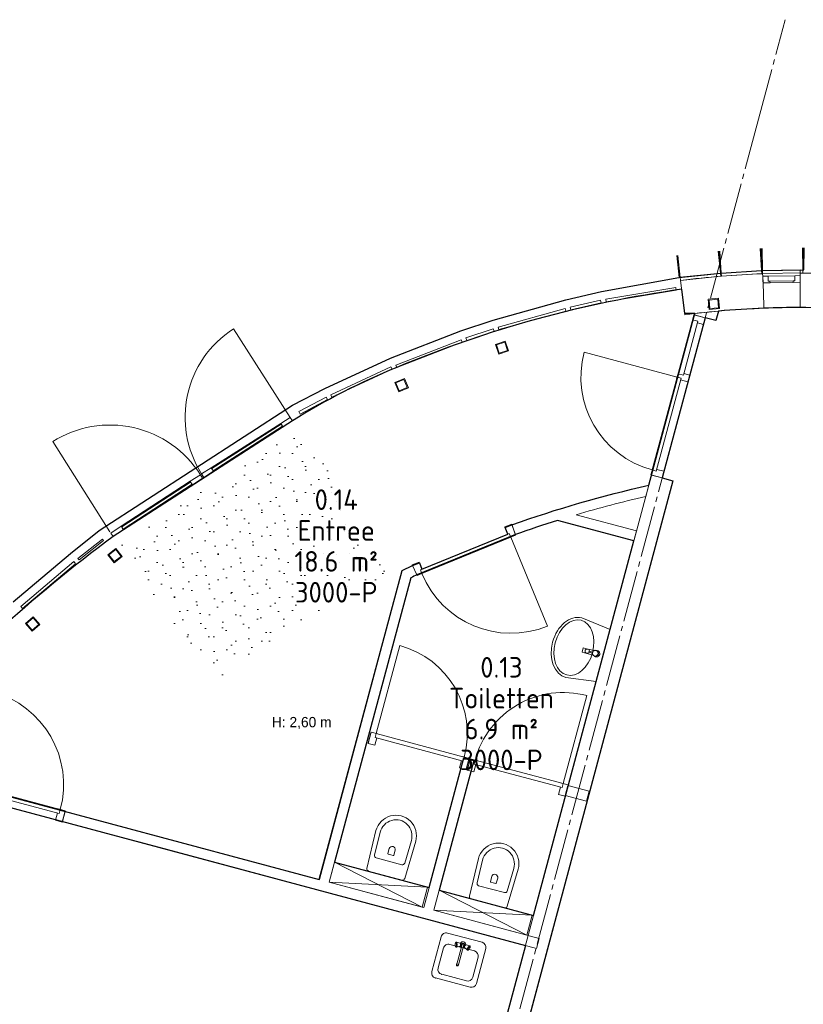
# Model space of a CAD drawing. Header units: millimetres. Extents: x -20518 to 270852, y -121463 to 37725.
# Tile 12 of 33: x 10146 to 17758, y 21804 to 31372. Entities that reach past the tile are written whole.
import ezdxf
from ezdxf.enums import TextEntityAlignment as Align

# ---------------------------------------------------------------- set-up
doc = ezdxf.new("R2010")
doc.units = ezdxf.units.MM
doc.linetypes.add('B0204', pattern=[650, 500, -50, 50, -50])
for name, color, linetype in [('21 Buitenwanden', 3, 'Continuous'), ('21 Buitenwanden Ramen', 7, 'Continuous'), ('22 C Binnenwanden', 2, 'Continuous'), ('22 C Binnenwanden Deuren', 7, 'Continuous'), ('23C Vloeren', 8, 'Continuous'), ('28 Draagconstructies', 5, 'Continuous'), ('74 Sanitair', 8, 'Continuous'), ('A Stramien', 8, 'Continuous'), ('Info Algemeen', 7, 'Continuous'), ('Tekst_dim Algemeen', 7, 'Continuous'), ('X-BT$1----_Ruimtegegevens', 7, 'Continuous')]:
    doc.layers.add(name, color=color, linetype=linetype)
doc.layers.add('BL$8-BVO-polylijn', color=160, linetype='Continuous', plot=False)
doc.layers.add('BL$8-GO--polylijnen', color=10, linetype='Continuous', plot=False)
for name, color, linetype, lineweight in [('X-BT$23A__RuimteElement', 7, 'Continuous', 0), ('X-BT$23F__RuimteElement', 7, 'Continuous', 0), ('X-BT$23m2_RuimteElement', 7, 'Continuous', 0), ('X-BT$23NR__Ruimtenummer', 1, 'Continuous', 0), ('X-BT$23P__Algemeen', 1, 'Continuous', 0)]:
    doc.layers.add(name, color=color, linetype=linetype, lineweight=lineweight)
doc.styles.add('GENERATED_STYLE_1', font='univcl.shx')
doc.styles.add('GENERATED_STYLE_2', font='arial.ttf')
doc.styles.add('Isocpeur', font='isocpeur.ttf')

# ---------------------------------------------------------------- blocks, each defined once
blk = doc.blocks.new('Wall_51_1', base_point=(65532.4, 30306))
at = {"layer": '21 Buitenwanden', "linetype": 'Continuous', "lineweight": 0, "flags": 128}
for points in [[(65924.4, 30313.4), (65532.4, 30306)], [(65532.4, 30306), (65533, 30276.1)], [(65533, 30276.1), (65924.9, 30283.4)], [(65924.4, 30313.4), (65924.9, 30283.4)]]:
    blk.add_lwpolyline(points, dxfattribs=at)
blk = doc.blocks.new('Wasbak 04 16_2')
at = {"layer": '74 Sanitair', "linetype": 'Continuous', "lineweight": 0}
for p, q in [((-262.2, 0), (-300.7, -294)), ((262.2, 0), (-262.2, 0)), ((300, -294), (262.2, 0)), ((-262, -0.4), (-262.2, -0.4)), ((-29.9, -78.3), (-25.7, -89.3)), ((-22.7, -95.1), (-22, -159.6)), ((22, -159.6), (22.7, -95.1)), ((25.7, -89.3), (29.9, -78.3)), ((262.2, -0.4), (262, -0.4)), ((-22, -159.6), (-22, -207.1)), ((-6, -142.1), (-6, -106.4)), ((-6, -142.1), (6, -142.1)), ((6, -142.1), (6, -106.4)), ((22, -207.1), (22, -159.6)), ((-22, -207.1), (22, -207.1))]:
    blk.add_line(p, q, dxfattribs=at)
for centre, radius in [((0, -79.5), 27.5), ((0, -160.6), 21)]:
    blk.add_circle(centre, radius, dxfattribs=at)
for centre, radius, start, end in [((0, -66.9), 32, 339.16747, 200.83253), ((0, -76.2), 27.5, 356.3287, 183.6713), ((0, -79.5), 27.5, 200.83253, 214.37486), ((0, -79.5), 27.5, 325.62514, 339.16747)]:
    blk.add_arc(centre, radius, start, end, dxfattribs=at)
blk.add_ellipse((0, -294), major_axis=(275, 0), ratio=0.680917, dxfattribs=at)
blk.add_ellipse((-0.7, -294), major_axis=(300, 0), ratio=0.713345, start_param=3.141593, end_param=6.283185, dxfattribs=at)
for p in [(-29.9, -78.3), (-22.7, -95.1), (25.7, -89.3)]:
    blk.add_point(p, dxfattribs=at)
blk = doc.blocks.new('Wall_195_1', base_point=(63349.9, 23766.6))
at = {"layer": '22 C Binnenwanden', "linetype": 'Continuous', "lineweight": 0, "flags": 128}
for points in [[(61227.8, 24387.1), (59649.1, 24810.1)], [(59623.2, 24713.5), (63336.9, 23718.4)], [(62242.5, 24115.2), (61324.4, 24361.2)], [(63362.8, 23814.9), (62339.1, 24089.3)], [(63362.8, 23814.9), (63336.9, 23718.4)]]:
    blk.add_lwpolyline(points, dxfattribs=at)
blk = doc.blocks.new('D1d blicht 1 zij bi h 16_2')
at = {"layer": '22 C Binnenwanden Deuren', "linetype": 'Continuous', "lineweight": 0}
for p, q in [((178.3, 0), (178.3, 934)), ((-805.7, 0), (-738.7, 0)), ((-805.7, 0), (-805.7, -114)), ((178.3, 0), (-755.7, 0)), ((-755.7, 0), (-755.7, -40)), ((228.3, 0), (161.3, 0)), ((178.3, -40), (178.3, 0)), ((211.3, 0), (211.3, -54)), ((738.7, 0), (228.3, 0)), ((738.7, 0), (805.7, 0)), ((755.7, 0), (755.7, -54)), ((805.7, -114), (805.7, 0)), ((-805.7, -7), (-805.7, -107)), ((-755.7, -40), (178.3, -40)), ((-738.7, -40), (-738.7, -114)), ((161.3, -40), (161.3, -114)), ((211.3, -54), (755.7, -54)), ((228.3, -54), (228.3, -114)), ((738.7, -54), (738.7, -114)), ((805.7, -7), (805.7, -107)), ((805.7, -7), (805.7, -107)), ((-805.7, -114), (-738.7, -114)), ((228.3, -114), (161.3, -114)), ((738.7, -114), (228.3, -114)), ((738.7, -114), (805.7, -114))]:
    blk.add_line(p, q, dxfattribs=at)
blk.add_arc((178.3, 0), 934, 90, 180, dxfattribs=at)
blk = doc.blocks.new('Wall_196_1', base_point=(59636.2, 24761.8))
at = {"layer": '22 C Binnenwanden', "linetype": 'Continuous', "lineweight": 0}
for p, q in [((57201.7, 25465.9), (57175.8, 25369.3)), ((57201.7, 25465.9), (57175.8, 25369.3)), ((58758.3, 25048.8), (58732.4, 24952.2))]:
    blk.add_line(p, q, dxfattribs=at)
at = {"layer": '22 C Binnenwanden', "linetype": 'Continuous', "lineweight": 0, "flags": 128}
for points in [[(56775.1, 25580.2), (56749.2, 25483.6)], [(57201.7, 25465.9), (56775.1, 25580.2)], [(56749.2, 25483.6), (57175.8, 25369.3)], [(59649.1, 24810.1), (58758.3, 25048.8)], [(58732.4, 24952.2), (59623.2, 24713.5)]]:
    blk.add_lwpolyline(points, dxfattribs=at)
at = {"layer": '22 C Binnenwanden', "linetype": 'Continuous', "lineweight": 0}
blk.add_point((57201.7, 25465.9), dxfattribs=at)
at = {"layer": '22 C Binnenwanden Deuren', "linetype": 'Continuous', "lineweight": 0, "xscale": -0.9999999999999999, "zscale": 1000, "rotation": 345.0000262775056}
blk.add_blockref('D1d blicht 1 zij bi h 16_2', (57981.8, 25264.1), dxfattribs=at)
blk = doc.blocks.new('R1b boven metaal 16_32')
at = {"layer": '21 Buitenwanden Ramen', "linetype": 'Continuous', "lineweight": 0}
for p, q in [((-182.8, 25), (-183.4, 55)), ((-183.4, 55), (183.4, 55)), ((-182.3, 0), (-130, 0)), ((-181, -65), (-182.3, 0)), ((-182.3, 0), (-182, -13)), ((-130, 0), (-130, -50)), ((-130, 0), (130, 0)), ((130, -50), (130, 0)), ((130, 0), (182.3, 0)), ((182.3, 0), (181, -65)), ((182.3, 0), (182, -13)), ((183.4, 55), (182.8, 25)), ((-182, -13), (-181.5, -41)), ((-181.5, -41), (-181.3, -51)), ((-181.3, -51), (-181, -65)), ((-113, -65), (-181, -65)), ((-130, -50), (-113, -50)), ((-130, -50), (130, -50)), ((-130, -50), (130, -50)), ((-113, -50), (-113, -65)), ((113, -65), (-113, -65)), ((113, -65), (113, -50)), ((113, -50), (130, -50)), ((181, -65), (113, -65)), ((181.3, -51), (181, -65)), ((181.5, -41), (181.3, -51)), ((182, -13), (181.5, -41))]:
    blk.add_line(p, q, dxfattribs=at)
blk.add_arc((0, -9253.5), 8944.3, 88.87151, 91.12849, dxfattribs=at)
blk.add_arc((0, -9253.5), 8944.3, 88.87151, 91.12849, dxfattribs=at)
blk = doc.blocks.new('Wall_233_1', base_point=(66106.6, 30278.9))
at = {"layer": '21 Buitenwanden', "linetype": 'Continuous', "lineweight": 0}
for p, q in [((65534, 30274.7), (65534.9, 30249.7)), ((65534.9, 30249.7), (65535.4, 30236.7)), ((65535.4, 30236.7), (65536.5, 30208.7)), ((65899.5, 30281.5), (65899.4, 30256.5)), ((65899.4, 30256.5), (65899.4, 30243.5)), ((65899.4, 30243.5), (65899.4, 30215.5)), ((65536.5, 30208.7), (65536.9, 30198.7)), ((65536.9, 30198.7), (65537.4, 30184.7)), ((65537.4, 30184.7), (65545.9, 29963.9)), ((65899.4, 30191.5), (65899.1, 29970.5)), ((65899.4, 30215.5), (65899.4, 30205.5)), ((65899.4, 30205.5), (65899.4, 30191.5)), ((65545.9, 29963.9), (65546.4, 29951.4)), ((65546.4, 29951.4), (65546.9, 29938.9)), ((65899.1, 29970.5), (65899.1, 29958)), ((65899.1, 29958), (65899.1, 29945.5))]:
    blk.add_line(p, q, dxfattribs=at)
at = {"layer": '21 Buitenwanden', "linetype": 'Continuous', "lineweight": 0, "flags": 128}
blk.add_lwpolyline([(64736.5, 30209.5), (64778.3, 29876.1)], dxfattribs=at)
at = {"layer": '21 Buitenwanden', "linetype": 'Continuous', "lineweight": 0}
for radius, start, end in [(9280.3, 92.19754, 97.13877), (9280.3, 88.66131, 89.94056), (8944.3, 92.19754, 97.13877), (8944.3, 88.65174, 89.94056)]:
    blk.add_arc((65889.8, 21001.2), radius, start, end, dxfattribs=at)
at = {"layer": '21 Buitenwanden Ramen', "linetype": 'Continuous', "lineweight": 0, "zscale": 1000, "rotation": 1.069047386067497}
blk.add_blockref('R1b boven metaal 16_32', (65717.2, 30253.1), dxfattribs=at)
blk = doc.blocks.new('D1a bi h 16_25')
at = {"layer": '22 C Binnenwanden Deuren', "linetype": 'Continuous', "lineweight": 0}
for p, q in [((-467, 0), (-467, 934)), ((-517, 0), (-522.3, -114)), ((-517, 0), (-450, 0)), ((-467, 0), (467, 0)), ((-467, -40), (-467, 0)), ((450, 0), (517, 0)), ((467, 0), (467, -40)), ((522.3, -114), (517, 0)), ((-517.3, -7), (-521.9, -106.9)), ((467, -40), (-467, -40)), ((-450, -40), (-450, -114)), ((450, -40), (450, -114)), ((517.3, -7), (521.9, -106.9)), ((-521.9, -106.9), (-522.3, -114)), ((-522.3, -114), (-450, -114)), ((450, -114), (522.3, -114)), ((521.9, -106.9), (522.3, -114))]:
    blk.add_line(p, q, dxfattribs=at)
blk.add_arc((-467, 0), 934, 0, 90, dxfattribs=at)
blk = doc.blocks.new('Wall_294_1', base_point=(64649.4, 28215.4))
at = {"layer": '22 C Binnenwanden', "linetype": 'Continuous', "lineweight": 0}
for p, q in [((63096.3, 27840.8), (63098.7, 27834.1)), ((63098.7, 27834.1), (63096.3, 27840.8)), ((63132.3, 27739.9), (63098.7, 27834.1)), ((62129.9, 27444.5), (62132.9, 27438.1)), ((62132.9, 27438.1), (62129.9, 27444.5)), ((62175, 27347.4), (62132.9, 27438.1))]:
    blk.add_line(p, q, dxfattribs=at)
at = {"layer": '22 C Binnenwanden', "linetype": 'Continuous', "lineweight": 0, "flags": 128}
blk.add_lwpolyline([(64399.6, 28110.1), (64428.9, 28219.3)], dxfattribs=at)
at = {"layer": '22 C Binnenwanden', "linetype": 'Continuous', "lineweight": 0}
for radius, start, end in [(11328.4, 102.64528, 109.65378), (11228.4, 102.91289, 106.49109), (11228.4, 107.45476, 109.65378), (11328.4, 114.9352, 115.49514), (11228.4, 114.9352, 115.26029)]:
    blk.add_arc((66908.9, 17165.7), radius, start, end, dxfattribs=at)
at = {"layer": '22 C Binnenwanden Deuren', "linetype": 'Continuous', "lineweight": 0, "zscale": 1000, "rotation": 202.2944920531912}
blk.add_blockref('D1a bi h 16_25', (62656.3, 27537.2), dxfattribs=at)
blk = doc.blocks.new('Wall_295_1', base_point=(62229.5, 24066.9))
at = {"layer": '22 C Binnenwanden', "linetype": 'Continuous', "lineweight": 0, "flags": 128}
for points in [[(62606.6, 25474), (62242.5, 24115.2)], [(62339.1, 24089.3), (62703.2, 25448.2)]]:
    blk.add_lwpolyline(points, dxfattribs=at)
blk = doc.blocks.new('Wall_296_1', base_point=(61214.8, 24338.8))
at = {"layer": '22 C Binnenwanden', "linetype": 'Continuous', "lineweight": 0, "flags": 128}
for points in [[(62032.7, 27390.9), (61227.8, 24387.1)], [(61324.4, 24361.2), (62117.3, 27320.4)]]:
    blk.add_lwpolyline(points, dxfattribs=at)
blk = doc.blocks.new('Wall_297_1', base_point=(63451.4, 27901))
at = {"layer": '22 C Binnenwanden', "linetype": 'Continuous', "lineweight": 0}
blk.add_line((64283.8, 27677.9), (64309.7, 27774.5), dxfattribs=at)
at = {"layer": '22 C Binnenwanden', "linetype": 'Continuous', "lineweight": 0, "flags": 128}
for points in [[(63540.9, 27877), (64283.8, 27677.9)], [(64309.7, 27774.5), (63721.5, 27932.1)], [(64490.6, 27622.5), (64516.5, 27719.1)]]:
    blk.add_lwpolyline(points, dxfattribs=at)
blk = doc.blocks.new('D1a bi h 16_26')
at = {"layer": '22 C Binnenwanden Deuren', "linetype": 'Continuous', "lineweight": 0}
for p, q in [((-442.5, 0), (-442.5, 885)), ((-492.5, 0), (-425.5, 0)), ((-492.5, 0), (-492.5, -114)), ((-442.5, 0), (442.5, 0)), ((-442.5, -40), (-442.5, 0)), ((425.5, 0), (492.5, 0)), ((442.5, 0), (442.5, -40)), ((492.5, -114), (492.5, 0)), ((-492.5, -7), (-492.5, -107)), ((442.5, -40), (-442.5, -40)), ((-425.5, -40), (-425.5, -114)), ((425.5, -40), (425.5, -114)), ((492.5, -7), (492.5, -107)), ((492.5, -7), (492.5, -107)), ((-492.5, -114), (-425.5, -114)), ((425.5, -114), (492.5, -114))]:
    blk.add_line(p, q, dxfattribs=at)
blk.add_arc((-442.5, 0), 885, 0, 90, dxfattribs=at)
blk = doc.blocks.new('D1a bi h 16_27')
at = {"layer": '22 C Binnenwanden Deuren', "linetype": 'Continuous', "lineweight": 0}
for p, q in [((-442.5, 0), (-442.5, 885)), ((-492.5, 0), (-425.5, 0)), ((-492.5, 0), (-492.5, -114)), ((-442.5, 0), (442.5, 0)), ((-442.5, -40), (-442.5, 0)), ((425.5, 0), (492.5, 0)), ((442.5, 0), (442.5, -40)), ((492.5, -114), (492.5, 0)), ((-492.5, -7), (-492.5, -107)), ((442.5, -40), (-442.5, -40)), ((-425.5, -40), (-425.5, -114)), ((425.5, -40), (425.5, -114)), ((492.5, -7), (492.5, -107)), ((492.5, -7), (492.5, -107)), ((-492.5, -114), (-425.5, -114)), ((425.5, -114), (492.5, -114))]:
    blk.add_line(p, q, dxfattribs=at)
blk.add_arc((-442.5, 0), 885, 0, 90, dxfattribs=at)
blk = doc.blocks.new('Wall_298_1', base_point=(61717, 25712.4))
at = {"layer": '22 C Binnenwanden', "linetype": 'Continuous', "lineweight": 0}
for p, q in [((61729.3, 25812.7), (61703.4, 25716.1)), ((62680.7, 25557.7), (62654.9, 25461.1)), ((62680.7, 25557.7), (62654.9, 25461.1)), ((62691.4, 25554.9), (62665.5, 25458.3)), ((62691.4, 25554.9), (62665.5, 25458.3)), ((63642.8, 25299.9), (63616.9, 25203.3))]:
    blk.add_line(p, q, dxfattribs=at)
at = {"layer": '22 C Binnenwanden', "linetype": 'Continuous', "lineweight": 0, "flags": 128}
for points in [[(62691.4, 25554.9), (62680.7, 25557.7)], [(63849.5, 25244.5), (63642.8, 25299.9)], [(63616.9, 25203.3), (63823.6, 25147.9)], [(63823.6, 25147.9), (63849.5, 25244.5)]]:
    blk.add_lwpolyline(points, dxfattribs=at)
at = {"layer": '22 C Binnenwanden', "linetype": 'Continuous', "lineweight": 0}
for p in [(62680.7, 25557.7), (62691.4, 25554.9)]:
    blk.add_point(p, dxfattribs=at)
at = {"layer": '22 C Binnenwanden Deuren', "linetype": 'Continuous', "lineweight": 0, "zscale": 1000, "rotation": 344.9991808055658}
blk.add_blockref('D1a bi h 16_26', (62206.8, 25691.9), dxfattribs=at)
at = {"layer": '22 C Binnenwanden Deuren', "linetype": 'Continuous', "lineweight": 0, "xscale": -1, "zscale": 1000, "rotation": 344.9991808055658}
blk.add_blockref('D1a bi h 16_27', (63168.9, 25434.1), dxfattribs=at)
blk = doc.blocks.new('Wall_394_1', base_point=(64733.4, 30239.4))
at = {"layer": '21 Buitenwanden', "linetype": 'Continuous', "lineweight": 0, "flags": 128}
for points in [[(65123.2, 30280.5), (64733.4, 30239.4)], [(64733.4, 30239.4), (64736.5, 30209.5)], [(64736.5, 30209.5), (65126.4, 30250.6)], [(65126.4, 30250.6), (65123.2, 30280.5)]]:
    blk.add_lwpolyline(points, dxfattribs=at)
blk = doc.blocks.new('Wall_395_1', base_point=(65132.2, 30281.3))
at = {"layer": '21 Buitenwanden', "linetype": 'Continuous', "lineweight": 0, "flags": 128}
for points in [[(65523.4, 30305.7), (65132.2, 30281.3)], [(65132.2, 30281.3), (65134.1, 30251.3)], [(65134.1, 30251.3), (65525.3, 30275.8)], [(65525.3, 30275.8), (65523.4, 30305.7)]]:
    blk.add_lwpolyline(points, dxfattribs=at)
blk = doc.blocks.new('Wall_524_1', base_point=(58328.4, 27040.7))
at = {"layer": '21 Buitenwanden', "linetype": 'Continuous', "lineweight": 0, "flags": 128}
for points in [[(58843, 27476.5), (58328.4, 27040.7)], [(58859.8, 27456.7), (58843, 27476.5)], [(58345.2, 27020.8), (58859.8, 27456.7)], [(58328.4, 27040.7), (58345.2, 27020.8)]]:
    blk.add_lwpolyline(points, dxfattribs=at)
blk = doc.blocks.new('Wall_525_1', base_point=(58882.8, 27506.8))
at = {"layer": '21 Buitenwanden', "linetype": 'Continuous', "lineweight": 0, "flags": 128}
for points in [[(59120, 27696), (58882.8, 27506.8)], [(58894, 27492.7), (59131.2, 27682)], [(59131.2, 27682), (59120, 27696)], [(58882.8, 27506.8), (58894, 27492.7)]]:
    blk.add_lwpolyline(points, dxfattribs=at)
blk = doc.blocks.new('Wall_526_1', base_point=(61029.3, 28934))
at = {"layer": '21 Buitenwanden', "linetype": 'Continuous', "lineweight": 0, "flags": 128}
for points in [[(61293.7, 29074.6), (61029.3, 28934)], [(61041.5, 28911), (61305.9, 29051.6)], [(61305.9, 29051.6), (61293.7, 29074.6)], [(61029.3, 28934), (61041.5, 28911)]]:
    blk.add_lwpolyline(points, dxfattribs=at)
blk = doc.blocks.new('Wall_527_1', base_point=(61338.4, 29096.9))
at = {"layer": '21 Buitenwanden', "linetype": 'Continuous', "lineweight": 0, "flags": 128}
for points in [[(61923.3, 29370.3), (61338.4, 29096.9)], [(61349.4, 29073.4), (61934.3, 29346.7)], [(61934.3, 29346.7), (61923.3, 29370.3)], [(61338.4, 29096.9), (61349.4, 29073.4)]]:
    blk.add_lwpolyline(points, dxfattribs=at)
blk = doc.blocks.new('Wall_528_1', base_point=(61970.5, 29387.2))
at = {"layer": '21 Buitenwanden', "linetype": 'Continuous', "lineweight": 0, "flags": 128}
for points in [[(62605.2, 29633), (61970.5, 29387.2)], [(61979.9, 29362.9), (62614.6, 29608.8)], [(62614.6, 29608.8), (62605.2, 29633)], [(61970.5, 29387.2), (61979.9, 29362.9)]]:
    blk.add_lwpolyline(points, dxfattribs=at)
blk = doc.blocks.new('Wall_529_1', base_point=(62651.9, 29651))
at = {"layer": '21 Buitenwanden', "linetype": 'Continuous', "lineweight": 0, "flags": 128}
for points in [[(62917, 29739.7), (62651.9, 29651)], [(62660.1, 29626.3), (62925.2, 29715.1)], [(62925.2, 29715.1), (62917, 29739.7)], [(62651.9, 29651), (62660.1, 29626.3)]]:
    blk.add_lwpolyline(points, dxfattribs=at)
blk = doc.blocks.new('Wall_530_1', base_point=(62964.3, 29756.1))
at = {"layer": '21 Buitenwanden', "linetype": 'Continuous', "lineweight": 0, "flags": 128}
for points in [[(63615.1, 29936.8), (62964.3, 29756.1)], [(62971.2, 29731), (63622.1, 29911.8)], [(63622.1, 29911.8), (63615.1, 29936.8)], [(62964.3, 29756.1), (62971.2, 29731)]]:
    blk.add_lwpolyline(points, dxfattribs=at)
blk = doc.blocks.new('Wall_531_1', base_point=(63663.4, 29950.1))
at = {"layer": '21 Buitenwanden', "linetype": 'Continuous', "lineweight": 0, "flags": 128}
for points in [[(63960.4, 30018.1), (63663.4, 29950.1)], [(63663.4, 29950.1), (63669.2, 29924.7)], [(63669.2, 29924.7), (63966.2, 29992.8)], [(63966.2, 29992.8), (63960.4, 30018.1)]]:
    blk.add_lwpolyline(points, dxfattribs=at)
blk = doc.blocks.new('Wall_532_1', base_point=(64009.4, 30028.2))
at = {"layer": '21 Buitenwanden', "linetype": 'Continuous', "lineweight": 0, "flags": 128}
for points in [[(64690.5, 30139.9), (64009.4, 30028.2)], [(64013.6, 30002.5), (64694.7, 30114.2)], [(64694.7, 30114.2), (64690.5, 30139.9)], [(64009.4, 30028.2), (64013.6, 30002.5)]]:
    blk.add_lwpolyline(points, dxfattribs=at)
blk = doc.blocks.new('Simple Window Opening_3')
at = {"layer": '21 Buitenwanden Ramen', "linetype": 'Continuous', "lineweight": 0}
for p, q in [((-400, 0), (-400, 25)), ((-400, 25), (400, 25)), ((-400, 0), (-400, -15)), ((400, 0), (400, 25)), ((400, 0), (400, -15)), ((-400, -15), (400, -15))]:
    blk.add_line(p, q, dxfattribs=at)
blk = doc.blocks.new('Wall_533_1', base_point=(59202.5, 27754.1))
at = {"layer": '21 Buitenwanden', "linetype": 'Continuous', "lineweight": 0, "flags": 128}
for points in [[(60072.1, 28321.3), (59973.9, 28257.3)], [(59995.7, 28223.7), (60093.9, 28287.8)], [(60093.9, 28287.8), (60072.1, 28321.3)], [(59303.8, 27820.2), (59202.5, 27754.1)], [(59202.5, 27754.1), (59224.3, 27720.6)], [(59224.3, 27720.6), (59325.6, 27786.7)]]:
    blk.add_lwpolyline(points, dxfattribs=at)
at = {"layer": '21 Buitenwanden Ramen', "linetype": 'Continuous', "lineweight": 0, "xscale": -1, "zscale": 1000, "rotation": 33.11197822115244}
blk.add_blockref('Simple Window Opening_3', (59652.5, 28017.8), dxfattribs=at)
blk = doc.blocks.new('Wall_534_1', base_point=(60084, 28329.3))
at = {"layer": '21 Buitenwanden', "linetype": 'Continuous', "lineweight": 0, "flags": 128}
for points in [[(60944.5, 28878.2), (60852.5, 28819.5)], [(60874, 28785.8), (60966, 28844.5)], [(60966, 28844.5), (60944.5, 28878.2)], [(60178.1, 28389.3), (60084, 28329.3)], [(60084, 28329.3), (60105.6, 28295.6)], [(60105.6, 28295.6), (60199.6, 28355.5)]]:
    blk.add_lwpolyline(points, dxfattribs=at)
at = {"layer": '21 Buitenwanden Ramen', "linetype": 'Continuous', "lineweight": 0, "xscale": -0.9999999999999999, "zscale": 1000, "rotation": 32.53631345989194}
blk.add_blockref('Simple Window Opening_3', (60528.7, 28583.3), dxfattribs=at)
blk = doc.blocks.new('Wall_535_1', base_point=(59308.8, 27813.5))
at = {"layer": '21 Buitenwanden', "linetype": 'Continuous', "lineweight": 0, "flags": 128}
for points in [[(59977.9, 28250.4), (59308.8, 27813.5)], [(59323, 27791.8), (59992.1, 28228.7)], [(59992.1, 28228.7), (59977.9, 28250.4)], [(59308.8, 27813.5), (59323, 27791.8)]]:
    blk.add_lwpolyline(points, dxfattribs=at)
blk = doc.blocks.new('Wall_536_1', base_point=(60183.7, 28381.3))
at = {"layer": '21 Buitenwanden', "linetype": 'Continuous', "lineweight": 0, "flags": 128}
for points in [[(60856.9, 28813.9), (60183.7, 28381.3)], [(60871, 28792), (60856.9, 28813.9)], [(60197.7, 28359.4), (60871, 28792)], [(60183.7, 28381.3), (60197.7, 28359.4)]]:
    blk.add_lwpolyline(points, dxfattribs=at)
blk = doc.blocks.new('D1d blicht 1 zij bi h 16_4')
at = {"layer": '22 C Binnenwanden Deuren', "linetype": 'Continuous', "lineweight": 0}
for p, q in [((178.3, 0), (178.3, 934)), ((-805.7, 0), (-738.7, 0)), ((-805.7, 0), (-805.7, -114)), ((178.3, 0), (-755.7, 0)), ((-755.7, 0), (-755.7, -40)), ((228.3, 0), (161.3, 0)), ((178.3, -40), (178.3, 0)), ((211.3, 0), (211.3, -54)), ((738.7, 0), (228.3, 0)), ((738.7, 0), (805.7, 0)), ((755.7, 0), (755.7, -54)), ((805.7, -114), (805.7, 0)), ((-805.7, -7), (-805.7, -114)), ((-755.7, -40), (178.3, -40)), ((-738.7, -40), (-738.7, -114)), ((161.3, -40), (161.3, -114)), ((211.3, -54), (755.7, -54)), ((228.3, -54), (228.3, -114)), ((738.7, -54), (738.7, -114)), ((805.7, -7), (805.7, -114)), ((-805.7, -114), (-738.7, -114)), ((228.3, -114), (161.3, -114)), ((738.7, -114), (228.3, -114)), ((738.7, -114), (805.7, -114))]:
    blk.add_line(p, q, dxfattribs=at)
blk.add_arc((178.3, 0), 934, 90, 180, dxfattribs=at)
blk = doc.blocks.new('Wall_575_1', base_point=(65196.1, 30255.5))
at = {"layer": '22 C Binnenwanden', "linetype": 'Continuous', "lineweight": 0}
for p, q in [((64872.3, 29873.8), (64975.6, 29846.1)), ((64975.6, 29846.1), (65079, 29818.4)), ((64975.6, 29846.1), (65079, 29818.4)), ((64455.2, 28317.2), (64558.5, 28289.5)), ((64558.5, 28289.5), (64661.9, 28261.8))]:
    blk.add_line(p, q, dxfattribs=at)
at = {"layer": '22 C Binnenwanden', "linetype": 'Continuous', "lineweight": 0, "flags": 128}
for points in [[(64876, 29887.8), (64872.3, 29873.8)], [(65103.7, 29910.9), (64876, 29887.8)], [(65079, 29818.4), (65103.7, 29910.9)], [(64455.2, 28317.2), (62741.5, 21922.1)], [(62948.2, 21866.7), (64661.9, 28261.8)]]:
    blk.add_lwpolyline(points, dxfattribs=at)
at = {"layer": '22 C Binnenwanden', "linetype": 'Continuous', "lineweight": 0}
blk.add_point((64872.3, 29873.8), dxfattribs=at)
at = {"layer": '22 C Binnenwanden Deuren', "linetype": 'Continuous', "lineweight": 0, "zscale": 1000, "rotation": 74.9993433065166}
blk.add_blockref('D1d blicht 1 zij bi h 16_4', (64656.9, 29097.3), dxfattribs=at)
blk = doc.blocks.new('Standard grid marker')
at = {"layer": 'A Stramien', "linetype": 'B0204', "lineweight": 0}
for q in [(0, 0), (35724.3, 0)]:
    blk.add_line((1000, 0), q, dxfattribs=at)
at = {"layer": 'A Stramien', "lineweight": 0, "style": 'GENERATED_STYLE_2'}
blk.add_attdef('AC_MarkerText_1', text='', height=175, rotation=105, dxfattribs=at).set_placement((37119.8, -43.8), align=Align.BOTTOM_LEFT)
blk = doc.blocks.new('Buis vk koudgev kolom 16')
at = {"layer": 'Info Algemeen', "linetype": 'Continuous', "lineweight": 0}
for p, q in [((50, 50), (-50, 50)), ((-50, 50), (-50, -50)), ((-42, -42), (-42, 42)), ((-42, 42), (42, 42)), ((42, 42), (42, -42)), ((50, -50), (50, 50)), ((-50, -50), (50, -50)), ((42, -42), (-42, -42))]:
    blk.add_line(p, q, dxfattribs=at)
blk = doc.blocks.new('Buis vk koudgev kolom 16_3')
at = {"layer": 'Info Algemeen', "linetype": 'Continuous', "lineweight": 0}
for p, q in [((50, 50), (-50, 50)), ((-50, 50), (-50, -50)), ((-42, -42), (-42, 42)), ((-42, 42), (42, 42)), ((42, 42), (42, -42)), ((50, -50), (50, 50)), ((-50, -50), (50, -50)), ((42, -42), (-42, -42))]:
    blk.add_line(p, q, dxfattribs=at)
blk = doc.blocks.new('Toilet hangend 16+_6')
at = {"layer": '74 Sanitair', "linetype": 'Continuous', "lineweight": 0}
for p, q in [((-200, 256.4), (-189.9, 633.1)), ((168.6, 654.5), (-168.6, 654.5)), ((200, 256.4), (189.9, 633.1)), ((-151.1, 490), (-157.3, 261)), ((-129.8, 511.4), (129.8, 511.4)), ((151.1, 490), (157.3, 261)), ((-29.4, 442.3), (-30.5, 391.7)), ((0, 446.8), (-25.1, 446.8)), ((0, 446.8), (25.1, 446.8)), ((29.4, 442.3), (30.5, 391.7))]:
    blk.add_line(p, q, dxfattribs=at)
for centre, major_axis, ratio, start_param, end_param in [((-168.6, 632.5), (0, -22), 0.968889, 3.141593, 4.684424), ((168.6, 632.5), (0, -22), 0.968889, 1.598761, 3.141593), ((-129.8, 489.4), (0, -22), 0.968889, 3.141593, 4.68438), ((129.8, 489.4), (0, -22), 0.968889, 1.598805, 3.141593), ((0, 393.8), (0, -30.8), 0.990991, 4.781352, 7.785019), ((-25.1, 442.4), (0, -4.35), 0.990991, 3.138592, 4.734828), ((25.1, 442.4), (0, -4.35), 0.990991, 1.548357, 3.144593), ((0, 256.4), (0, -201.8), 0.990991, 4.712389, 7.853982), ((0, 261), (0, -162.4), 0.968889, 4.712389, 7.853982)]:
    blk.add_ellipse(centre, major_axis=major_axis, ratio=ratio, start_param=start_param, end_param=end_param, dxfattribs=at)
blk = doc.blocks.new('Inbouwreservoir 16+_4')
at = {"layer": '74 Sanitair', "linetype": 'Continuous', "lineweight": 0}
for p, q in [((935.5, 201.9), (0, 201.9)), ((0, 201.9), (0, 0)), ((0, 0), (935.5, 201.9)), ((0, 201.9), (935.5, 0)), ((935.5, 0), (935.5, 201.9)), ((0, 0), (935.5, 0))]:
    blk.add_line(p, q, dxfattribs=at)
blk = doc.blocks.new('Inbouwreservoir 16+_5')
at = {"layer": '74 Sanitair', "linetype": 'Continuous', "lineweight": 0}
for p, q in [((934.5, 200.6), (0, 200.6)), ((0, 200.6), (0, 0)), ((0, 0), (934.5, 200.6)), ((0, 200.6), (934.5, 0)), ((934.5, 0), (934.5, 200.6)), ((0, 0), (934.5, 0))]:
    blk.add_line(p, q, dxfattribs=at)
blk = doc.blocks.new('verdeling tegel')
at = {"layer": '28 Draagconstructies', "linetype": 'Continuous', "lineweight": 0}
for p, q in [((0, 0), (0, 213.9)), ((9, 0), (9, 213.9)), ((401, 0), (401, 213.9))]:
    blk.add_line(p, q, dxfattribs=at)
blk = doc.blocks.new('Spoelbak 03 16+_2')
at = {"layer": 'Info Algemeen', "linetype": 'Continuous', "lineweight": 0}
for p, q in [((0, 401.4), (0, 50)), ((397.7, 451.4), (50, 451.4)), ((152.9, 387), (150, 381.3)), ((154.9, 388.8), (152.9, 387)), ((194.3, 389), (154.9, 388.8)), ((157.6, 388.2), (154.9, 388.8)), ((160.6, 385.3), (157.6, 388.2)), ((163.6, 380.4), (160.6, 385.3)), ((195.8, 388.6), (194.3, 389)), ((197.6, 386.9), (195.8, 388.6)), ((197.2, 390), (196.9, 387.6)), ((201.2, 397.8), (197.2, 390)), ((199.5, 383.9), (197.6, 386.9)), ((205.2, 388.8), (197.7, 386.8)), ((201.2, 380.1), (199.5, 383.9)), ((207.4, 404), (201.2, 397.8)), ((215.2, 408), (207.4, 404)), ((211.7, 390.2), (208.9, 381.4)), ((219.2, 395.6), (211.7, 390.2)), ((215.8, 387.2), (213.9, 381.4)), ((223.9, 409.4), (215.2, 408)), ((217, 386.4), (215.4, 381.4)), ((220.8, 390.9), (215.8, 387.2)), ((221.2, 389.4), (217, 386.4)), ((228.5, 395.6), (219.2, 395.6)), ((227, 390.9), (220.8, 390.9)), ((226.5, 389.4), (221.2, 389.4)), ((232.5, 408), (223.9, 409.4)), ((230.7, 386.4), (226.5, 389.4)), ((232, 387.2), (227, 390.9)), ((236, 390.2), (228.5, 395.6)), ((232.4, 381.4), (230.7, 386.4)), ((233.9, 381.4), (232, 387.2)), ((240.3, 404), (232.5, 408)), ((238.9, 381.4), (236, 390.2)), ((246.5, 397.8), (240.3, 404)), ((242.5, 388.8), (250, 386.8)), ((250.5, 390), (246.5, 397.8)), ((248.3, 383.9), (246.5, 380.1)), ((250.1, 386.9), (248.3, 383.9)), ((251.9, 388.6), (250.1, 386.9)), ((250.9, 387.6), (250.5, 390)), ((253.5, 389), (251.9, 388.6)), ((253.5, 389), (292.8, 388.8)), ((287.2, 385.3), (284.1, 380.4)), ((290.2, 388.2), (287.2, 385.3)), ((292.8, 388.8), (290.2, 388.2)), ((294.8, 387), (292.8, 388.8)), ((294.8, 387), (297.7, 381.3)), ((447.7, 50), (447.7, 401.4)), ((50, 301.4), (50, 100)), ((347.7, 351.4), (100, 351.4)), ((149.1, 378.1), (148.9, 373.4)), ((148.9, 373.4), (149.5, 367.8)), ((150, 381.3), (149.1, 378.1)), ((149.5, 367.8), (150.8, 361.8)), ((151.6, 382.7), (150, 381.3)), ((150.8, 361.8), (152.7, 355.9)), ((153.7, 382.3), (151.6, 382.7)), ((152.7, 355.9), (155, 350.7)), ((156.1, 380), (153.7, 382.3)), ((155, 350.7), (157.5, 346.8)), ((158.6, 376), (156.1, 380)), ((157.5, 346.8), (159.9, 344.5)), ((160.9, 370.9), (158.6, 376)), ((159.9, 344.5), (162, 344.1)), ((165.3, 341), (159.9, 344.5)), ((162.8, 365), (160.9, 370.9)), ((162, 344.1), (163.6, 345.5)), ((164.1, 358.9), (162.8, 365)), ((166.5, 374), (163.6, 380.4)), ((163.6, 345.5), (164.5, 348.7)), ((164.7, 353.3), (164.1, 358.9)), ((164.5, 348.7), (164.7, 353.3)), ((165.3, 341), (167.9, 340.5)), ((168.9, 366.6), (166.5, 374)), ((202, 360), (167.9, 340.5)), ((167.9, 340.5), (169.9, 342.3)), ((170.5, 359.1), (168.9, 366.6)), ((169.9, 342.3), (171, 346.3)), ((171.2, 352), (170.5, 359.1)), ((171, 346.3), (171.2, 352)), ((202.6, 375.7), (201.2, 380.1)), ((202, 360), (203.2, 361.1)), ((203.6, 371.1), (202.6, 375.7)), ((203.2, 361.1), (203.9, 363.4)), ((204.1, 366.9), (203.6, 371.1)), ((203.6, 362.5), (207.4, 358.7)), ((203.9, 363.4), (204.1, 366.9)), ((211.4, 365.6), (203.9, 363.6)), ((207.4, 358.7), (215.2, 354.7)), ((208.9, 381.4), (211.7, 372.5)), ((211.7, 372.5), (215.4, 369.9)), ((213.9, 381.4), (215.4, 376.7)), ((215.2, 354.7), (215.4, 354.7)), ((215.4, 381.4), (215.4, 181.3)), ((232.4, 376.7), (233.9, 381.4)), ((232.4, 381.4), (232.4, 181.3)), ((232.4, 369.9), (236, 372.5)), ((232.4, 354.7), (232.5, 354.7)), ((232.5, 354.7), (240.3, 358.7)), ((236, 372.5), (238.9, 381.4)), ((236.4, 365.6), (243.8, 363.6)), ((240.3, 358.7), (244.1, 362.5)), ((244.1, 371.1), (243.7, 366.9)), ((243.7, 366.9), (243.8, 363.4)), ((243.8, 363.4), (244.5, 361.1)), ((245.1, 375.7), (244.1, 371.1)), ((244.5, 361.1), (245.7, 360)), ((246.5, 380.1), (245.1, 375.7)), ((245.7, 360), (279.9, 340.5)), ((277.2, 359.1), (276.5, 352)), ((276.5, 352), (276.7, 346.3)), ((276.7, 346.3), (277.9, 342.3)), ((278.9, 366.6), (277.2, 359.1)), ((277.9, 342.3), (279.9, 340.5)), ((281.2, 374), (278.9, 366.6)), ((279.9, 340.5), (282.5, 341)), ((284.1, 380.4), (281.2, 374)), ((282.5, 341), (287.9, 344.5)), ((283.7, 358.9), (283.1, 353.3)), ((283.1, 353.3), (283.2, 348.7)), ((283.2, 348.7), (284.2, 345.5)), ((285, 365), (283.7, 358.9)), ((284.2, 345.5), (285.8, 344.1)), ((286.9, 370.9), (285, 365)), ((285.8, 344.1), (287.9, 344.5)), ((289.1, 376), (286.9, 370.9)), ((287.9, 344.5), (290.3, 346.8)), ((291.6, 380), (289.1, 376)), ((290.3, 346.8), (292.7, 350.7)), ((294, 382.3), (291.6, 380)), ((292.7, 350.7), (295, 355.9)), ((296.1, 382.7), (294, 382.3)), ((295, 355.9), (296.9, 361.8)), ((297.7, 381.3), (296.1, 382.7)), ((296.9, 361.8), (298.2, 367.8)), ((298.6, 378.1), (297.7, 381.3)), ((298.2, 367.8), (298.8, 373.4)), ((298.8, 373.4), (298.6, 378.1)), ((397.7, 100), (397.7, 301.4)), ((213.4, 181.3), (215.4, 187)), ((215.4, 175.5), (213.4, 181.3)), ((217, 176.6), (215.4, 181.3)), ((220.6, 172), (215.4, 175.5)), ((215.4, 175.5), (217, 171.1)), ((221.2, 173.8), (217, 176.6)), ((221.2, 168.2), (217, 171.1)), ((227.1, 172), (220.6, 172)), ((226.5, 173.8), (221.2, 173.8)), ((226.5, 168.2), (221.2, 168.2)), ((230.7, 176.6), (226.5, 173.8)), ((230.7, 171.1), (226.5, 168.2)), ((232.4, 175.5), (227.1, 172)), ((232.4, 181.3), (230.7, 176.6)), ((232.4, 175.5), (230.7, 171.1)), ((232.4, 187), (234.4, 181.3)), ((234.4, 181.3), (232.4, 175.5)), ((50, 0), (397.7, 0)), ((100, 50), (347.7, 50))]:
    blk.add_line(p, q, dxfattribs=at)
for centre, start, end in [((50, 401.4), 90, 180), ((397.7, 401.4), 0, 90), ((100, 301.4), 90, 180), ((347.7, 301.4), 0, 90), ((100, 100), 180, 270), ((347.7, 100), 270, 0), ((50, 50), 180, 270), ((397.7, 50), 270, 0)]:
    blk.add_arc(centre, 50, start, end, dxfattribs=at)
for p in [(50, 0), (100, 50)]:
    blk.add_point(p, dxfattribs=at)
blk = doc.blocks.new('2D Draairichting 16+_3')
at = {"layer": 'Info Algemeen', "linetype": 'Continuous', "lineweight": 0}
blk.add_line((0, 0), (0, 1039.4), dxfattribs=at)
blk.add_arc((0, 0), 1039.4, 0, 90, dxfattribs=at)
blk = doc.blocks.new('2D Draairichting 16+_4')
at = {"layer": 'Info Algemeen', "linetype": 'Continuous', "lineweight": 0}
blk.add_line((0, 0), (0, 1020.7), dxfattribs=at)
blk.add_arc((0, 0), 1020.7, 0, 90, dxfattribs=at)
blk = doc.blocks.new('Ruimtefunctie')
at = {"layer": 'X-BT$23A__RuimteElement', "style": 'Isocpeur', "width": 0.94}
blk.add_attdef('RUIMTEFUNCTIE-A', text='', height=200, dxfattribs=at).set_placement((0, -600), align=Align.MIDDLE_CENTER)
at = {"layer": 'X-BT$23F__RuimteElement', "style": 'Isocpeur', "width": 0.94}
blk.add_attdef('RUIMTEFUNCTIE', text='', height=200, dxfattribs=at).set_placement((0, 300), align=Align.MIDDLE_CENTER)
at = {"layer": 'X-BT$23m2_RuimteElement', "style": 'Isocpeur', "width": 0.94}
blk.add_attdef('RUIMTEFUNCTIE-B', text='', height=200, dxfattribs=at).set_placement((0, 0), align=Align.MIDDLE_CENTER)
at = {"layer": 'X-BT$23NR__Ruimtenummer', "style": 'Isocpeur', "width": 0.94}
blk.add_attdef('RUIMTENUMMER', text='', height=200, dxfattribs=at).set_placement((0, 600), align=Align.MIDDLE_CENTER)
at = {"layer": 'X-BT$23P__Algemeen', "style": 'Isocpeur', "width": 0.94}
blk.add_attdef('PEILMAAT', text='', height=200, dxfattribs=at).set_placement((0, -300), align=Align.MIDDLE_CENTER)

msp = doc.modelspace()

# ---------------------------------------------------------------- hatches: boundary and pattern name
at = {"layer": '23C Vloeren', "linetype": 'Continuous', "lineweight": 0}
h = msp.add_hatch(dxfattribs=at)
h.set_pattern_fill('910_PUNTJES_B_0001', color=256, style=0, pattern_type=2)
h.set_pattern_definition([(45, (-48170.75, -971.2), (-127.2792, 127.2792), [0, -120, 0, -180]), (110, (-47770.75, -971.2), (169.14467, 61.56363), [0, -88, 0, -152])])
h.paths.add_polyline_path([(12878.3, 27419.2), (11071.9, 26246.8), (12059.3, 24960.1, -0.065287), (13754.9, 25970.7)])

# ---------------------------------------------------------------- linework, layer by layer
at = {"layer": 'BL$8-BVO-polylijn'}
msp.add_lwpolyline([(10083.4, 25715.3), (10638.7, 26186), (10919.4, 26407.8), (12797.4, 27625.2), (13109.2, 27787.4), (13747.1, 28081.1), (14430.5, 28346.9), (14746.4, 28452.5), (15451.6, 28651), (15798.7, 28729), (16549.4, 28865.6, 0.963478), (16549.3, 28866.6), (16952.5, 28909.3), (16961.5, 28910), (17352.7, 28934.5), (17361.7, 28934.8), (17753.6, 28942.4), (17762.8, 28942.2)], format="xyb", dxfattribs=at)
at = {"layer": 'BL$8-GO--polylijnen'}
for points in [[(13057, 23015.9), (13862, 26019.7), (13962.1, 26066.9), (14028.7, 26094.2), (14054.1, 26032.3), (14886.8, 26373.7), (14861.4, 26435.6), (14928, 26462.9, -0.03059), (16258.2, 26848.1), (16705.3, 28516.6), (16606.1, 28516.6), (16576.6, 28751.7, 0.065205), (13809.1, 27991.7, 0.043715), (12795.3, 27473.3), (11053.6, 26349.4, 0.049033), (8886.2, 24377), (9079, 24203.3), (8991.4, 24105.3)], [(21159.8, 18891.6), (23213.8, 26557.3, 0.005042), (23067, 26676, 0.009419), (22786.3, 26889.7, 0.021375), (22121, 27334.3, 0.019833), (21471.8, 27694.6, 0.002625), (21383.8, 27738.4, 0.009773), (21098.9, 27872.4, 0.022966), (20410.7, 28142.6, 0.024676), (19647, 28361.3, 0.010242), (19303.3, 28433.8, 0.01286), (18894.4, 28499.9, 0.022966), (18157.9, 28565.3, 0.008394), (17728.4, 28574.3, 0.009848), (17376.1, 28567.7, 0.012412), (16933, 28539.7), (16908.2, 28447.2), (16804.9, 28474.9), (16387.8, 26918.3), (16491.1, 26890.6), (14805.5, 20600.1)], [(16113.1, 26306.7), (15370.1, 26505.8, 0.009595), (14961.6, 26368.7), (14004.3, 25976.2, 0.001418), (13946.6, 25949.2), (13205.6, 23183.7), (14123.6, 22937.7), (14461.7, 24199.4), (14558.3, 24173.6), (14220.6, 22913.1), (15137.9, 22667.3)]]:
    msp.add_lwpolyline(points, format="xyb", close=True, dxfattribs=at)
msp.add_lwpolyline([(4874, 16696.8, -0.004993), (5007.3, 17105.4, -0.008753), (5260.5, 17815, -0.001941), (5320, 17971.1, -0.003051), (5415.3, 18215.4, -0.008765), (5705.6, 18910.6, -0.005033), (5883.2, 19305.1, -0.008765), (6211.4, 19983.2, -0.001976), (6288.6, 20134.4, -0.003282), (6407.3, 20362.3, -0.004567), (6577.5, 20676.7, -0.010501), (6990.3, 21387.4, -0.009615), (7394.2, 22022.4, -0.002404), (7499, 22178.7, -0.003381), (7638.3, 22382.7, -0.010292), (8079, 22991.8, -0.005918), (8343.8, 23333.7, -0.004889), (8568.5, 23611.3, -0.007372), (8917.5, 24021.5), (15059.7, 22375.6), (13804.3, 17690.5), (13906.7, 17663.1), (13337.3, 15538)], format="xyb", dxfattribs=at)

# ---------------------------------------------------------------- block references
at = {"layer": '21 Buitenwanden', "lineweight": 0}
for name, p in [('Wall_394_1', (16562.6, 28868.2)), ('Wall_233_1', (17935.9, 28907.7)), ('Wall_395_1', (16961.5, 28910)), ('Wall_51_1', (17361.7, 28934.8)), ('Wall_532_1', (15838.6, 28657)), ('Wall_531_1', (15492.6, 28578.9)), ('Wall_530_1', (14793.5, 28384.9)), ('Wall_529_1', (14481.1, 28279.8)), ('Wall_528_1', (13799.7, 28016)), ('Wall_527_1', (13167.6, 27725.7)), ('Wall_526_1', (12858.5, 27562.8)), ('Wall_534_1', (11913.3, 26958.1)), ('Wall_536_1', (12012.9, 27010.1)), ('Wall_533_1', (11031.7, 26382.9)), ('Wall_535_1', (11138, 26442.3)), ('Wall_525_1', (10712, 26135.6)), ('Wall_524_1', (10157.6, 25669.5))]:
    msp.add_blockref(name, p, dxfattribs=at)
at = {"layer": '22 C Binnenwanden', "lineweight": 0}
for name, p in [('Wall_575_1', (17025.3, 28884.3)), ('Wall_294_1', (16478.7, 26844.2)), ('Wall_297_1', (15280.6, 26529.8)), ('Wall_296_1', (13044.1, 22967.6)), ('Wall_298_1', (13546.2, 24341.2)), ('Wall_196_1', (11465.4, 23390.6)), ('Wall_295_1', (14058.8, 22695.7)), ('Wall_195_1', (15179.1, 22395.4))]:
    msp.add_blockref(name, p, dxfattribs=at)
at = {"layer": '28 Draagconstructies', "linetype": 'Continuous', "lineweight": 0, "zscale": 1000}
for p, rotation in [((16553.7, 28867), 6.046462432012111), ((16952.5, 28909.3), 3.606516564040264), ((17352.7, 28934.5), 1.097245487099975), ((17753.6, 28942.2), 358.5689891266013)]:
    msp.add_blockref('verdeling tegel', p, dxfattribs=dict(at, rotation=rotation))
at = {"layer": '74 Sanitair', "linetype": 'Continuous', "lineweight": 0, "xscale": -1, "zscale": 1000}
for name, p, rotation in [('Wasbak 04 16_2', (15814.4, 25194.1), 255.118093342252), ('Toilet hangend 16+_6', (13866.8, 23687.3), 165.0000003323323), ('Toilet hangend 16+_6', (14862, 23416.9), 165.0000003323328), ('Inbouwreservoir 16+_5', (13205.5, 23183.7), 165.0000003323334), ('Inbouwreservoir 16+_4', (14220.6, 22913.1), 165.0000003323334)]:
    msp.add_blockref(name, p, dxfattribs=dict(at, rotation=rotation))
at = {"layer": 'A Stramien', "linetype": 'Continuous', "lineweight": 0, "zscale": 1000, "rotation": 255.0000003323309}
msp.add_blockref('Standard grid marker', (17581, 31371.9), dxfattribs=at)
at = {"layer": 'Info Algemeen', "linetype": 'Continuous', "lineweight": 0, "zscale": 1000}
for name, p, rotation in [('Buis vk koudgev kolom 16', (16889.3, 28609.9), 185.6563918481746), ('2D Draairichting 16+_3', (11023.4, 26393.8), 32.36269497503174), ('Spoelbak 03 16+_2', (14136.7, 22072.8), 344.9991174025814)]:
    msp.add_blockref(name, p, dxfattribs=dict(at, rotation=rotation))
at = {"layer": 'Info Algemeen', "linetype": 'Continuous', "lineweight": 0, "xscale": -1, "zscale": 1000}
for name, p, rotation in [('2D Draairichting 16+_4', (12773.8, 27507), 32.53631345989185), ('Buis vk koudgev kolom 16_3', (14830.9, 28185.2), 198.3598676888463), ('Buis vk koudgev kolom 16_3', (13856.1, 27821.1), 202.9090926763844), ('Buis vk koudgev kolom 16_3', (11072.2, 26164.2), 217.8265717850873), ('Buis vk koudgev kolom 16_3', (10272.7, 25499.3), 221.6148626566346)]:
    msp.add_blockref(name, p, dxfattribs=dict(at, rotation=rotation))
at = {"layer": 'X-BT$1----_Ruimtegegevens'}
ref = msp.add_blockref('Ruimtefunctie', (13221.3, 26107.8), dxfattribs=at)
ref.add_attrib('RUIMTENUMMER', '0.14', dxfattribs={"layer": 'X-BT$23NR__Ruimtenummer', "height": 200, "style": 'Isocpeur', "width": 0.94}).set_placement((13221.3, 26707.8), align=Align.MIDDLE_CENTER)
ref.add_attrib('RUIMTEFUNCTIE', 'Entree', dxfattribs={"layer": 'X-BT$23F__RuimteElement', "height": 200, "style": 'Isocpeur', "width": 0.94}).set_placement((13221.3, 26407.8), align=Align.MIDDLE_CENTER)
ref.add_attrib('RUIMTEFUNCTIE-B', '18.6 m²', dxfattribs={"layer": 'X-BT$23m2_RuimteElement', "height": 200, "style": 'Isocpeur', "width": 0.94}).set_placement((13221.3, 26107.8), align=Align.MIDDLE_CENTER)
ref.add_attrib('PEILMAAT', '3000-P', dxfattribs={"layer": 'X-BT$23P__Algemeen', "height": 200, "style": 'Isocpeur', "width": 0.94}).set_placement((13221.3, 25807.8), align=Align.MIDDLE_CENTER)
ref = msp.add_blockref('Ruimtefunctie', (14825.7, 24478.5), dxfattribs=at)
ref.add_attrib('RUIMTENUMMER', '0.13', dxfattribs={"layer": 'X-BT$23NR__Ruimtenummer', "height": 200, "style": 'Isocpeur', "width": 0.94}).set_placement((14825.7, 25078.5), align=Align.MIDDLE_CENTER)
ref.add_attrib('RUIMTEFUNCTIE', 'Toiletten', dxfattribs={"layer": 'X-BT$23F__RuimteElement', "height": 200, "style": 'Isocpeur', "width": 0.94}).set_placement((14825.7, 24778.5), align=Align.MIDDLE_CENTER)
ref.add_attrib('RUIMTEFUNCTIE-B', '6.9 m²', dxfattribs={"layer": 'X-BT$23m2_RuimteElement', "height": 200, "style": 'Isocpeur', "width": 0.94}).set_placement((14825.7, 24478.5), align=Align.MIDDLE_CENTER)
ref.add_attrib('PEILMAAT', '3000-P', dxfattribs={"layer": 'X-BT$23P__Algemeen', "height": 200, "style": 'Isocpeur', "width": 0.94}).set_placement((14825.7, 24178.5), align=Align.MIDDLE_CENTER)

# ---------------------------------------------------------------- texts
at = {"layer": 'Tekst_dim Algemeen', "linetype": 'Continuous', "lineweight": 0, "insert": (13176, 24477.4), "char_height": 100, "attachment_point": 9, "style": 'GENERATED_STYLE_1'}
msp.add_mtext('{H: 2,60 m}', dxfattribs=at)

doc.saveas('drawing.dxf')
